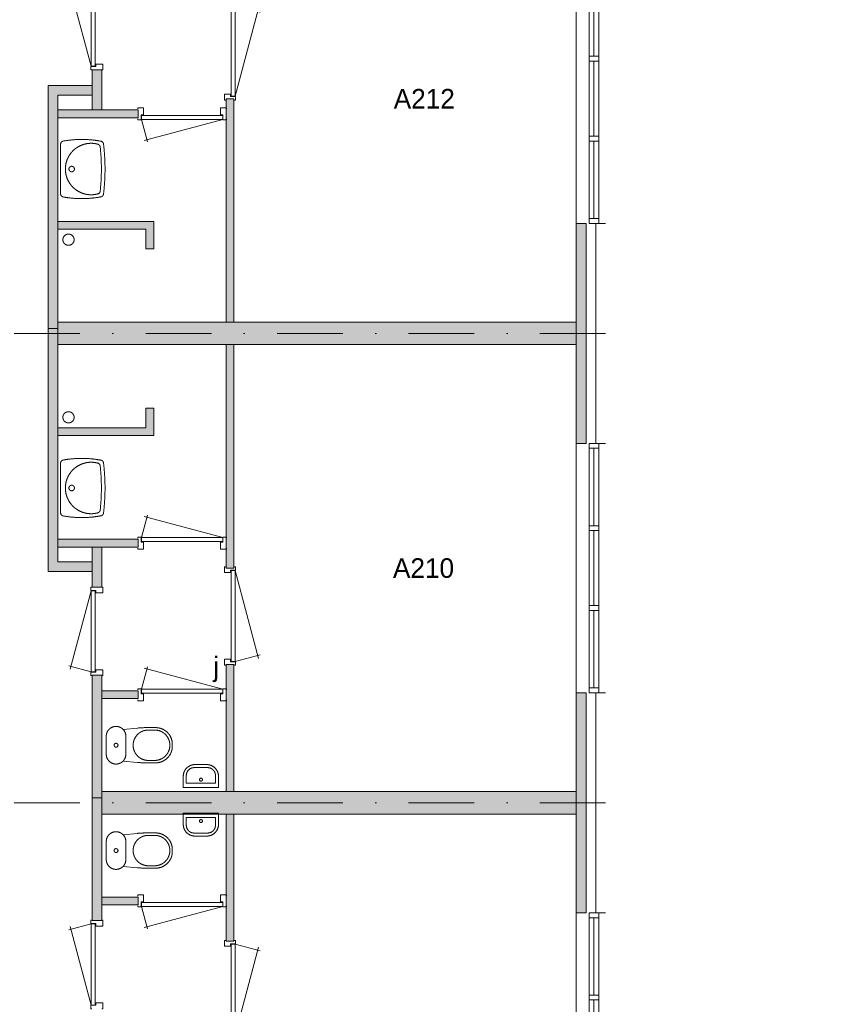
# Model space of a CAD drawing. Header units: millimetres. Extents: x 1701 to 85660, y 0 to 59400.
# Tile 7 of 17: x 38012 to 46339, y 26498 to 36567. Entities that reach past the tile are written whole.
import ezdxf
from ezdxf.enums import TextEntityAlignment as Align
from ezdxf.xclip import XClip

# ---------------------------------------------------------------- set-up
doc = ezdxf.new("R2010")
doc.units = ezdxf.units.MM
doc.header["$PDMODE"] = 3
doc.header["$PDSIZE"] = 1
doc.linetypes.add('DGN1', pattern=[504.6, 0, -504.6])
doc.linetypes.add('DGN4', pattern=[1343.35376, 671.67688, -335.83844, 0, -335.83844])
for name, color, linetype in [('16', 7, 'Continuous'), ('17', 7, 'Continuous'), ('30', 7, 'Continuous'), ('32', 7, 'Continuous'), ('33', 7, 'Continuous'), ('40', 7, 'Continuous'), ('48', 7, 'Continuous'), ('56', 7, 'Continuous'), ('58', 7, 'Continuous'), ('61', 7, 'Continuous'), ('62', 7, 'Continuous')]:
    doc.layers.add(name, color=color, linetype=linetype)
doc.styles.add('dgn003', font='dgn003.shx')
doc.styles.get("Standard").update_dxf_attribs({"font": 'arial.ttf'})
doc.dimstyles.get("Standard").update_dxf_attribs({"dimtxt": 0.18, "dimasz": 0.18, "dimexe": 0.18, "dimexo": 0.0625, "dimgap": 0.09, "dimtad": 0, "dimtih": 1, "dimtoh": 1, "dimdec": 4, "dimzin": 0, "dimdsep": 46, "dimtxsty": 'Standard', "dimcen": 0.09, "dimadec": 0, "dimazin": 0, "dimtfac": 1, "dimtdec": 4, "dimtofl": 0, "dimtmove": 0, "dimatfit": 3, "dimfxl": 1, "dimtolj": 1, "dimtzin": 0, "dimarcsym": 0})

# ---------------------------------------------------------------- blocks, each defined once
blk = doc.blocks.new('CLOS0229')
at = {"layer": '40', "color": 7, "linetype": 'Continuous', "lineweight": 0}
for p, q in [((527.7900000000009, 155), (435.8399999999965, 155)), ((220, -92.5), (220, 92.5)), ((670, -1.070000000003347), (670, 0.7899999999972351)), ((527.7900000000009, -155), (435.5400000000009, -155))]:
    blk.add_line(p, q, dxfattribs=at)
at = {"layer": '40', "color": 7, "linetype": 'Continuous', "lineweight": 0, "flags": 128}
for points in [[(338.2999999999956, -175.6700000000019), (191.8999999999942, -162), (191.8994141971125, -161.9997440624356, -0.6743332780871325), (19.99891169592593, -92.49925672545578), (20, -92.5), (20, 92.5), (19.99891169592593, 92.50074327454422, -0.6743332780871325), (191.8994141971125, 162.0012306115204), (191.8999999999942, 162), (338.2999999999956, 175.6699999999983), (338.2951687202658, 175.6678424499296, -0.02328519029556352), (431.2845639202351, 180.0007432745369), (431.2900000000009, 180), (525, 180), (524.9989116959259, 180.0007432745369, -0.414213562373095), (694.9989116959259, 10.00074327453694), (695, 10), (695, -10), (694.9989116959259, -9.999256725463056, -0.414213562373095), (524.9989116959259, -179.9992567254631), (525, -180), (431.2900000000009, -180), (431.2848238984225, -179.9992567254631, -0.02328532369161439), (338.2999999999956, -175.6700000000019)], [(436.6489228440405, -154.9991525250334, -0.9175142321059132), (436.6489153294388, 155.0006384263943)], [(527.7876906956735, 155.0007433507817, -0.9175214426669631), (527.7876906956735, -154.9992568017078)]]:
    blk.add_lwpolyline(points, format="xyb", dxfattribs=at)
at = {"layer": '40', "color": 7, "linetype": 'Continuous', "lineweight": 0}
blk.add_circle((119.9989116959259, 0.0007432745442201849), 20, dxfattribs=at)
for centre, start, end in [((119.9989116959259, 92.50074327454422), 0, 44.02728333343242), ((119.9989116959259, -92.49925672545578), 315.9727166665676, 0)]:
    blk.add_arc(centre, 99.99999999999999, start, end, dxfattribs=at)
blk = doc.blocks.new('830R1087')
at = {"layer": '33', "color": 1, "linetype": 'Continuous', "lineweight": 0}
for p, q in [((-108, -38), (-336.8700000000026, -99.31999999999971)), ((-108, -868), (-322.8199999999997, -66.27999999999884))]:
    blk.add_line(p, q, dxfattribs=at)
at = {"layer": '33', "color": 92, "linetype": 'Continuous', "lineweight": 13, "true_color": 0x00e100, "flags": 128}
for points in [[(-100, 0), (-111, 0), (-111, -35), (-61, -35), (-61, -60), (11, -60), (11, 0), (0, 0)], [(-100, -906), (-111, -906), (-111, -871), (-61, -871), (-61, -846), (11, -846), (11, -906), (0, -906)]]:
    blk.add_lwpolyline(points, dxfattribs=at)
at = {"layer": '33', "color": 2, "linetype": 'Continuous', "lineweight": 13, "true_color": 0xf0f000, "flags": 128}
blk.add_lwpolyline([(-108, -868), (-108, -38), (-68, -38), (-68, -868), (-108, -868)], dxfattribs=at)
blk = doc.blocks.new('930L0929')
at = {"layer": '33', "color": 1, "linetype": 'Continuous', "lineweight": 0}
for p, q in [((98, 968), (353.4400000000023, 899.5600000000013)), ((98, 38), (338.6999999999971, 936.3100000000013))]:
    blk.add_line(p, q, dxfattribs=at)
at = {"layer": '33', "color": 92, "linetype": 'Continuous', "lineweight": 13, "true_color": 0x00e100, "flags": 128}
for points in [[(90, 1006), (101, 1006), (101, 971), (51, 971), (51, 946), (-11, 946), (-11, 1006), (0, 1006)], [(90, 0), (101, 0), (101, 35), (51, 35), (51, 60), (-11, 60), (-11, 0), (0, 0)]]:
    blk.add_lwpolyline(points, dxfattribs=at)
at = {"layer": '33', "color": 2, "linetype": 'Continuous', "lineweight": 13, "true_color": 0xf0f000, "flags": 128}
blk.add_lwpolyline([(98, 968), (98, 38), (58, 38), (58, 968), (98, 968)], dxfattribs=at)
blk = doc.blocks.new('830R1089')
at = {"layer": '33', "color": 1, "linetype": 'Continuous', "lineweight": 0}
for p, q in [((38, -108), (99.31999999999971, -336.869999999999)), ((868, -108), (66.28000000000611, -322.8199999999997))]:
    blk.add_line(p, q, dxfattribs=at)
at = {"layer": '33', "color": 92, "linetype": 'Continuous', "lineweight": 13, "true_color": 0x00e100, "flags": 128}
for points in [[(0, -100), (0, -111), (35, -111), (35, -61), (60, -61), (60, 11), (0, 11), (0, 0)], [(906, -100), (906, -111), (871, -111), (871, -61), (846, -61), (846, 11), (906, 11), (906, 0)]]:
    blk.add_lwpolyline(points, dxfattribs=at)
at = {"layer": '33', "color": 2, "linetype": 'Continuous', "lineweight": 13, "true_color": 0xf0f000, "flags": 128}
blk.add_lwpolyline([(868, -108), (38, -108), (38, -68), (868, -68), (868, -108)], dxfattribs=at)
blk = doc.blocks.new('FT0129')
at = {"layer": '40', "color": 7, "linetype": 'Continuous', "lineweight": 0}
for p, q in [((-180, -135.0900000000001), (-180, -20)), ((-180, -20), (180, -20)), ((-148.8899999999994, -64.63000000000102), (148.8899999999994, -64.63000000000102)), ((148.8899999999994, -64.63000000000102), (148.8899999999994, -143.9799999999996))]:
    blk.add_line(p, q, dxfattribs=at)
at = {"layer": '40', "color": 7, "linetype": 'Continuous', "lineweight": 0, "flags": 128}
for points in [[(-148.8899999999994, -143.9799999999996), (-148.8899999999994, -64.63000000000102)], [(180, -20), (180, -135.0900000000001)], [(68.88999999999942, -223.9799999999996), (-68.88999999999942, -223.9799999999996)], [(60, -255.0900000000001), (-60, -255.0900000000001)]]:
    blk.add_lwpolyline(points, dxfattribs=at)
for points in [[(-59.99794387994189, -255.0888854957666, -0.414213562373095), (-179.9979438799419, -135.0888854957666)], [(-68.88794387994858, -223.978885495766, -0.414213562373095), (-148.8879438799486, -143.978885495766)]]:
    blk.add_lwpolyline(points, format="xyb", dxfattribs=at)
at = {"layer": '40', "color": 7, "linetype": 'Continuous', "lineweight": 0}
blk.add_circle((0.9483323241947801, -101.1359077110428), 15.1404192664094, dxfattribs=at)
for centre, radius in [((60.00205612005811, -135.0888854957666), 120), ((68.89205612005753, -143.978885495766), 80)]:
    blk.add_arc(centre, radius, 270, 0, dxfattribs=at)
blk = doc.blocks.new('830R1090')
at = {"layer": '33', "color": 1, "linetype": 'Continuous', "lineweight": 0}
for p, q in [((38, 108), (99.31999999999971, 336.869999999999)), ((868, 108), (66.27999999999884, 322.8199999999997))]:
    blk.add_line(p, q, dxfattribs=at)
at = {"layer": '33', "color": 92, "linetype": 'Continuous', "lineweight": 13, "true_color": 0x00e100, "flags": 128}
for points in [[(0, 100), (0, 111), (35, 111), (35, 61), (60, 61), (60, -11), (0, -11), (0, 0)], [(906, 100), (906, 111), (871, 111), (871, 61), (846, 61), (846, -11), (906, -11), (906, 0)]]:
    blk.add_lwpolyline(points, dxfattribs=at)
at = {"layer": '33', "color": 2, "linetype": 'Continuous', "lineweight": 13, "true_color": 0xf0f000, "flags": 128}
blk.add_lwpolyline([(868, 108), (38, 108), (38, 68), (868, 68), (868, 108)], dxfattribs=at)
blk = doc.blocks.new('930L0930')
at = {"layer": '33', "color": 1, "linetype": 'Continuous', "lineweight": 0}
for p, q in [((98, -38), (338.6999999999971, -936.3100000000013)), ((98, -968), (353.4400000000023, -899.5600000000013))]:
    blk.add_line(p, q, dxfattribs=at)
at = {"layer": '33', "color": 92, "linetype": 'Continuous', "lineweight": 13, "true_color": 0x00e100, "flags": 128}
for points in [[(90, 0), (101, 0), (101, -35), (51, -35), (51, -60), (-11, -60), (-11, 0), (0, 0)], [(90, -1006), (101, -1006), (101, -971), (51, -971), (51, -946), (-11, -946), (-11, -1006), (0, -1006)]]:
    blk.add_lwpolyline(points, dxfattribs=at)
at = {"layer": '33', "color": 2, "linetype": 'Continuous', "lineweight": 13, "true_color": 0xf0f000, "flags": 128}
blk.add_lwpolyline([(98, -968), (98, -38), (58, -38), (58, -968), (98, -968)], dxfattribs=at)
blk = doc.blocks.new('CLOS0230')
at = {"layer": '40', "color": 7, "linetype": 'Continuous', "lineweight": 0}
for p, q in [((527.7900000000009, 155), (435.5400000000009, 155)), ((220, 92.5), (220, -92.5)), ((670, 1.070000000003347), (670, -0.7899999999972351)), ((527.7900000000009, -155), (435.8399999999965, -155))]:
    blk.add_line(p, q, dxfattribs=at)
at = {"layer": '40', "color": 7, "linetype": 'Continuous', "lineweight": 0, "flags": 128}
for points in [[(338.2999999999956, 175.6700000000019), (191.8999999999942, 162), (191.8994141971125, 161.9966147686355, 0.6743332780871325), (19.99891169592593, 92.49612743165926), (20, 92.5), (20, -92.5), (19.99891169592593, -92.50387256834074, 0.6743332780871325), (191.8994141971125, -162.004359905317), (191.8999999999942, -162), (338.2999999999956, -175.6699999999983), (338.2951687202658, -175.670971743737, 0.02328519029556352), (431.2845639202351, -180.0038725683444), (431.2900000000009, -180), (525, -180), (524.9989116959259, -180.0038725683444, 0.414213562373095), (694.9989116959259, -10.00387256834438), (695, -10), (695, 10), (694.9989116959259, 9.996127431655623, 0.414213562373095), (524.9989116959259, 179.9961274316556), (525, 180), (431.2900000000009, 180), (431.2848238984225, 179.9961274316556, 0.02328532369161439), (338.2999999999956, 175.6700000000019)], [(191.8998050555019, 161.9962104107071, -0.19450385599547), (219.9989116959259, 92.49612743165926)], [(219.9989116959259, -92.50387256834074, -0.19450385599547), (191.8998050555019, -162.0039555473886)]]:
    blk.add_lwpolyline(points, format="xyb", dxfattribs=at)
at = {"layer": '40', "color": 7, "linetype": 'Continuous', "lineweight": 0}
blk.add_circle((119.9989116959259, -0.003872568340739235), 20, dxfattribs=at)
for centre, start, end in [((450.008911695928, -0.003872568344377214), 94.92634999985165, 265.0736472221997), ((514.4289116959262, -0.003872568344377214), 274.925902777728, 85.074097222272)]:
    blk.add_arc(centre, 155.5746026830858, start, end, dxfattribs=at)
blk = doc.blocks.new('830R1091')
at = {"layer": '33', "color": 1, "linetype": 'Continuous', "lineweight": 0}
for p, q in [((38, 108), (99.31999999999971, 336.869999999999)), ((868, 108), (66.28000000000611, 322.8199999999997))]:
    blk.add_line(p, q, dxfattribs=at)
at = {"layer": '33', "color": 92, "linetype": 'Continuous', "lineweight": 13, "true_color": 0x00e100, "flags": 128}
for points in [[(0, 100), (0, 111), (35, 111), (35, 61), (60, 61), (60, -11), (0, -11), (0, 0)], [(906, 100), (906, 111), (871, 111), (871, 61), (846, 61), (846, -11), (906, -11), (906, 0)]]:
    blk.add_lwpolyline(points, dxfattribs=at)
at = {"layer": '33', "color": 2, "linetype": 'Continuous', "lineweight": 13, "true_color": 0xf0f000, "flags": 128}
blk.add_lwpolyline([(868, 108), (38, 108), (38, 68), (868, 68), (868, 108)], dxfattribs=at)
blk = doc.blocks.new('FT0130')
at = {"layer": '40', "color": 7, "linetype": 'Continuous', "lineweight": 0}
for p, q in [((-180, 135.0900000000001), (-180, 20)), ((148.8899999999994, 64.63000000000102), (148.8899999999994, 143.9799999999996)), ((-180, 20), (180, 20)), ((-148.8899999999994, 64.63000000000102), (148.8899999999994, 64.63000000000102))]:
    blk.add_line(p, q, dxfattribs=at)
at = {"layer": '40', "color": 7, "linetype": 'Continuous', "lineweight": 0, "flags": 128}
for points in [[(68.88999999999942, 223.9799999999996), (-68.88999999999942, 223.9799999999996)], [(60, 255.0900000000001), (-60, 255.0900000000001)], [(-148.8899999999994, 143.9799999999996), (-148.8899999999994, 64.63000000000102)], [(180, 20), (180, 135.0900000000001)]]:
    blk.add_lwpolyline(points, dxfattribs=at)
for points in [[(60.00205612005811, 255.0857562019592, -0.414213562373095), (180.0020561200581, 135.0857562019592)], [(68.89205612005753, 223.9757562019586, -0.414213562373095), (148.8920561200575, 143.9757562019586)]]:
    blk.add_lwpolyline(points, format="xyb", dxfattribs=at)
at = {"layer": '40', "color": 7, "linetype": 'Continuous', "lineweight": 0}
blk.add_circle((0.9483323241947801, 101.1327784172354), 15.1404192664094, dxfattribs=at)
for centre, radius in [((-59.99794387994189, 135.0857562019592), 120), ((-68.88794387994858, 143.9757562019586), 80)]:
    blk.add_arc(centre, radius, 90, 180, dxfattribs=at)
blk = doc.blocks.new('WT0130')
at = {"layer": '40', "color": 7, "linetype": 'Continuous', "lineweight": 0}
blk.add_line((20, 253.1599999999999), (20, -253.1599999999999), dxfattribs=at)
at = {"layer": '40', "color": 7, "linetype": 'Continuous', "lineweight": 0, "flags": 128}
for points in [[(47.27563088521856, 285.6572343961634, -0.09080072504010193), (432.1339317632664, 284.4827555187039)], [(20.00755088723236, 253.1588484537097, -0.3639570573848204), (47.27564847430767, 285.6572375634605)], [(400.7985356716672, -254.0216909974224, -1.30637000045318), (400.7985356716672, 254.0135282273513)], [(400.7985382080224, 254.0135275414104, -0.30967078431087), (425.0000518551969, 225.6312959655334)], [(425.0000493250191, 225.6313198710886, -0.05277319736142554), (425.0000493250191, -225.6394826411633)], [(432.1339334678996, 284.4827552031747, -0.3287686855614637), (458.971597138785, 255.9594641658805)], [(458.9715912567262, 255.959513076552, -0.0599146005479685), (458.9716036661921, -255.9675726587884)], [(47.27564847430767, -285.6654003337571, -0.3639570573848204), (20.00755088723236, -253.1670112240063)], [(432.1339317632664, -284.490918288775, -0.09080072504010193), (47.27563088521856, -285.6653971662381)], [(425.0000518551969, -225.6394587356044, -0.30967078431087), (400.7985382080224, -254.0216903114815)], [(458.9715969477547, -255.9676285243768, -0.3287686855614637), (432.1339318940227, -284.4909182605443)]]:
    blk.add_lwpolyline(points, format="xyb", dxfattribs=at)
at = {"layer": '40', "color": 7, "linetype": 'Continuous', "lineweight": 0}
blk.add_circle((133.3075508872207, -0.004081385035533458), 28.05539163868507, dxfattribs=at)
blk = doc.blocks.new('830R1092')
at = {"layer": '33', "color": 1, "linetype": 'Continuous', "lineweight": 0}
for p, q in [((-108, 868), (-322.8199999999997, 66.27999999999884)), ((-108, 38), (-336.8700000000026, 99.31999999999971))]:
    blk.add_line(p, q, dxfattribs=at)
at = {"layer": '33', "color": 92, "linetype": 'Continuous', "lineweight": 13, "true_color": 0x00e100, "flags": 128}
for points in [[(-100, 906), (-111, 906), (-111, 871), (-61, 871), (-61, 846), (11, 846), (11, 906), (0, 906)], [(-100, 0), (-111, 0), (-111, 35), (-61, 35), (-61, 60), (11, 60), (11, 0), (0, 0)]]:
    blk.add_lwpolyline(points, dxfattribs=at)
at = {"layer": '33', "color": 2, "linetype": 'Continuous', "lineweight": 13, "true_color": 0xf0f000, "flags": 128}
blk.add_lwpolyline([(-108, 868), (-108, 38), (-68, 38), (-68, 868), (-108, 868)], dxfattribs=at)
blk = doc.blocks.new('830R1093')
at = {"layer": '33', "color": 1, "linetype": 'Continuous', "lineweight": 0}
for p, q in [((38, -108), (99.31999999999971, -336.869999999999)), ((868, -108), (66.27999999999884, -322.8199999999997))]:
    blk.add_line(p, q, dxfattribs=at)
at = {"layer": '33', "color": 92, "linetype": 'Continuous', "lineweight": 13, "true_color": 0x00e100, "flags": 128}
for points in [[(0, -100), (0, -111), (35, -111), (35, -61), (60, -61), (60, 11), (0, 11), (0, 0)], [(906, -100), (906, -111), (871, -111), (871, -61), (846, -61), (846, 11), (906, 11), (906, 0)]]:
    blk.add_lwpolyline(points, dxfattribs=at)
at = {"layer": '33', "color": 2, "linetype": 'Continuous', "lineweight": 13, "true_color": 0xf0f000, "flags": 128}
blk.add_lwpolyline([(868, -108), (38, -108), (38, -68), (868, -68), (868, -108)], dxfattribs=at)
blk = doc.blocks.new('930L0931')
at = {"layer": '33', "color": 1, "linetype": 'Continuous', "lineweight": 0}
for p, q in [((98, 968), (353.4400000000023, 899.5600000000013)), ((98, 38), (338.6999999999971, 936.3100000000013))]:
    blk.add_line(p, q, dxfattribs=at)
at = {"layer": '33', "color": 92, "linetype": 'Continuous', "lineweight": 13, "true_color": 0x00e100, "flags": 128}
for points in [[(90, 1006), (101, 1006), (101, 971), (51, 971), (51, 946), (-11, 946), (-11, 1006), (0, 1006)], [(90, 0), (101, 0), (101, 35), (51, 35), (51, 60), (-11, 60), (-11, 0), (0, 0)]]:
    blk.add_lwpolyline(points, dxfattribs=at)
at = {"layer": '33', "color": 2, "linetype": 'Continuous', "lineweight": 13, "true_color": 0xf0f000, "flags": 128}
blk.add_lwpolyline([(98, 968), (98, 38), (58, 38), (58, 968), (98, 968)], dxfattribs=at)
blk = doc.blocks.new('WT0131')
at = {"layer": '40', "color": 7, "linetype": 'Continuous', "lineweight": 0}
blk.add_line((20, -253.1599999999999), (20, 253.1599999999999), dxfattribs=at)
blk.add_circle((133.3075508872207, 0.0009520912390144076), 28.05539163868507, dxfattribs=at)
for centre, radius, start, end in [((236.4977706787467, -765.8120429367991), 1068.364752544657, 79.44860833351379, 100.2016916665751), ((53.00755088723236, 253.1638819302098), 33, 100.0026666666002, 180), ((332.1007326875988, 0.0009520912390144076), 263.1431818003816, 74.86666111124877, 285.1333388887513), ((392.1833520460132, 222.1629717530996), 33, 6.041758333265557, 74.86666111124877), ((-1706.830269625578, 0.0009520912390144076), 2143.737820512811, 353.9582416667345, 6.041758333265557), ((426.2076737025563, 252.024279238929), 33, 6.857511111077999, 79.6544944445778), ((-1669.430269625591, 0.0009520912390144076), 2143.737820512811, 353.142488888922, 6.85750833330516), ((53.00755088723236, -253.1619777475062), 33, 180, 259.9973333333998), ((236.4977706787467, 765.8139471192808), 1068.36475254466, 259.7983083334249, 280.5513916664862), ((392.1833520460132, -222.1610675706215), 33, 285.1333388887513, 353.9582416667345), ((426.2076737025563, -252.0223750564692), 33, 280.345508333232, 353.1424916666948)]:
    blk.add_arc(centre, radius, start, end, dxfattribs=at)
blk = doc.blocks.new('830R1095')
at = {"layer": '33', "color": 1, "linetype": 'Continuous', "lineweight": 0}
for p, q in [((-108, -38), (-336.8700000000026, -99.31999999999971)), ((-108, -868), (-322.8199999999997, -66.27999999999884))]:
    blk.add_line(p, q, dxfattribs=at)
at = {"layer": '33', "color": 92, "linetype": 'Continuous', "lineweight": 13, "true_color": 0x00e100, "flags": 128}
for points in [[(-100, 0), (-111, 0), (-111, -35), (-61, -35), (-61, -60), (11, -60), (11, 0), (0, 0)], [(-100, -906), (-111, -906), (-111, -871), (-61, -871), (-61, -846), (11, -846), (11, -906), (0, -906)]]:
    blk.add_lwpolyline(points, dxfattribs=at)
at = {"layer": '33', "color": 2, "linetype": 'Continuous', "lineweight": 13, "true_color": 0xf0f000, "flags": 128}
blk.add_lwpolyline([(-108, -868), (-108, -38), (-68, -38), (-68, -868), (-108, -868)], dxfattribs=at)
blk = doc.blocks.new('_DotSmall')
at = {"color": 0, "linetype": 'ByBlock', "const_width": 0.5}
blk.add_lwpolyline([(-0.0625, 0, 1), (0.0625, 0, 1)], format="xyb", close=True, dxfattribs=at)
blk = doc.blocks.new('*D15499')
at = {"layer": '58', "color": 3, "linetype": 'Continuous', "lineweight": 0, "transparency": 16777216}
for p, q in [((52064.76, 30767.77), (52064.76, 29892.77)), ((52064.76, 28217.77), (52064.76, 29092.77))]:
    blk.add_line(p, q, dxfattribs=at)
at = {"layer": 'Defpoints', "color": 0, "linetype": 'Continuous', "transparency": 16777216}
for p in [(50064.76, 30767.77), (52064.76, 30767.77), (50064.76, 28217.77)]:
    blk.add_point(p, dxfattribs=at)
at = {"layer": '58', "color": 3, "linetype": 'Continuous', "lineweight": 0, "transparency": 16777216, "xscale": 1080, "yscale": 1080, "zscale": 1080}
for p, rotation in [((52064.76, 30767.77), 90), ((52064.76, 28217.77), 270)]:
    blk.add_blockref('_DotSmall', p, dxfattribs=dict(at, rotation=rotation))
at = {"layer": '58', "color": 3, "linetype": 'Continuous', "lineweight": 0, "transparency": 16777216, "insert": (52064.75999999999, 29492.77000000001), "char_height": 200, "attachment_point": 5, "rotation": 270, "style": 'dgn003'}
blk.add_mtext('\\A1;2550', dxfattribs=at)
blk = doc.blocks.new('*D15500')
at = {"layer": '58', "color": 3, "linetype": 'Continuous', "lineweight": 0, "transparency": 16777216}
for p, q in [((52064.76, 28217.77), (52064.76, 27492.77)), ((52064.76, 25967.77), (52064.76, 26692.77))]:
    blk.add_line(p, q, dxfattribs=at)
at = {"layer": 'Defpoints', "color": 0, "linetype": 'Continuous', "transparency": 16777216}
for p in [(50064.76, 28217.77), (52064.76, 28217.77), (50064.76, 25967.77)]:
    blk.add_point(p, dxfattribs=at)
at = {"layer": '58', "color": 3, "linetype": 'Continuous', "lineweight": 0, "transparency": 16777216, "xscale": 1080, "yscale": 1080, "zscale": 1080}
for p, rotation in [((52064.76, 28217.77), 90), ((52064.76, 25967.77), 270)]:
    blk.add_blockref('_DotSmall', p, dxfattribs=dict(at, rotation=rotation))
at = {"layer": '58', "color": 3, "linetype": 'Continuous', "lineweight": 0, "transparency": 16777216, "insert": (52064.75999999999, 27092.77000000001), "char_height": 200, "attachment_point": 5, "rotation": 270, "style": 'dgn003'}
blk.add_mtext('\\A1;2250', dxfattribs=at)
blk = doc.blocks.new('*D15501')
at = {"layer": '58', "color": 3, "linetype": 'Continuous', "lineweight": 0, "transparency": 16777216}
for p, q in [((52064.76, 25967.77), (52064.76, 25092.77)), ((52064.76, 23417.77), (52064.76, 24292.77))]:
    blk.add_line(p, q, dxfattribs=at)
at = {"layer": 'Defpoints', "color": 0, "linetype": 'Continuous', "transparency": 16777216}
for p in [(50064.76, 25967.77), (50064.76, 23417.77), (52064.76, 23417.77)]:
    blk.add_point(p, dxfattribs=at)
at = {"layer": '58', "color": 3, "linetype": 'Continuous', "lineweight": 0, "transparency": 16777216, "xscale": 1080, "yscale": 1080, "zscale": 1080}
for p, rotation in [((52064.76, 25967.77), 90), ((52064.76, 23417.77), 270)]:
    blk.add_blockref('_DotSmall', p, dxfattribs=dict(at, rotation=rotation))
at = {"layer": '58', "color": 3, "linetype": 'Continuous', "lineweight": 0, "transparency": 16777216, "insert": (52064.75999999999, 24692.77000000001), "char_height": 200, "attachment_point": 5, "rotation": 90, "style": 'dgn003'}
blk.add_mtext('\\A1;2550', dxfattribs=at)
blk = doc.blocks.new('*D15502')
at = {"layer": '58', "color": 3, "linetype": 'Continuous', "lineweight": 0, "transparency": 16777216}
for p, q in [((52064.76, 23417.77), (52064.76, 22692.77)), ((52064.76, 21167.77), (52064.76, 21892.77))]:
    blk.add_line(p, q, dxfattribs=at)
at = {"layer": 'Defpoints', "color": 0, "linetype": 'Continuous', "transparency": 16777216}
for p in [(50064.76, 23417.77), (52064.76, 23417.77), (50064.76, 21167.77)]:
    blk.add_point(p, dxfattribs=at)
at = {"layer": '58', "color": 3, "linetype": 'Continuous', "lineweight": 0, "transparency": 16777216, "xscale": 1080, "yscale": 1080, "zscale": 1080}
for p, rotation in [((52064.76, 23417.77), 90), ((52064.76, 21167.77), 270)]:
    blk.add_blockref('_DotSmall', p, dxfattribs=dict(at, rotation=rotation))
at = {"layer": '58', "color": 3, "linetype": 'Continuous', "lineweight": 0, "transparency": 16777216, "insert": (52064.75999999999, 22292.77000000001), "char_height": 200, "attachment_point": 5, "rotation": 270, "style": 'dgn003'}
blk.add_mtext('\\A1;2250', dxfattribs=at)
blk = doc.blocks.new('*D15503')
at = {"layer": '58', "color": 3, "linetype": 'Continuous', "lineweight": 0, "transparency": 16777216}
for p, q in [((52064.76, 21167.77), (52064.76, 20292.77)), ((52064.76, 18617.77), (52064.76, 19492.77))]:
    blk.add_line(p, q, dxfattribs=at)
at = {"layer": 'Defpoints', "color": 0, "linetype": 'Continuous', "transparency": 16777216}
for p in [(50064.76, 21167.77), (52064.76, 21167.77), (50064.76, 18617.77)]:
    blk.add_point(p, dxfattribs=at)
at = {"layer": '58', "color": 3, "linetype": 'Continuous', "lineweight": 0, "transparency": 16777216, "xscale": 1080, "yscale": 1080, "zscale": 1080}
for p, rotation in [((52064.76, 21167.77), 90), ((52064.76, 18617.77), 270)]:
    blk.add_blockref('_DotSmall', p, dxfattribs=dict(at, rotation=rotation))
at = {"layer": '58', "color": 3, "linetype": 'Continuous', "lineweight": 0, "transparency": 16777216, "insert": (52064.75999999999, 19892.77000000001), "char_height": 200, "attachment_point": 5, "rotation": 270, "style": 'dgn003'}
blk.add_mtext('\\A1;2550', dxfattribs=at)
blk = doc.blocks.new('50E03_329_B02 - Default')
at = {"layer": '16'}
for points in [[(49964.76, 25967.77), (49964.76, 28217.77), (50064.76, 28217.77), (50064.76, 25967.77)], [(49964.76, 21167.77), (49964.76, 23417.77), (50064.76, 23417.77), (50064.76, 21167.77)]]:
    blk.add_hatch(color=7, dxfattribs=at).paths.add_polyline_path(points)
at = {"layer": '62'}
for color, points in [(7, [(44914.76, 29377.77), (44914.76, 29787.77), (44814.76, 29787.77), (44814.76, 29377.77)]), (7, [(44364.76, 27142.77), (44464.76, 27142.77), (44464.76, 29527.77), (44814.76, 29527.77), (44814.76, 29627.77), (44364.76, 29627.77)]), (9, [(46184.76, 27207.77), (46184.76, 29492.77), (46264.76, 29492.77), (46264.76, 27207.77)]), (9, [(45284.76, 29297.77), (45284.76, 29377.77), (44464.76, 29377.77), (44464.76, 29297.77)]), (9, [(45364.76, 27957.77), (45444.76, 27957.77), (45444.76, 28237.77), (44464.76, 28237.77), (44464.76, 28157.77), (45364.76, 28157.77)]), (9, [(49764.76, 25967.77), (49764.76, 28217.77), (49864.76, 28217.77), (49864.76, 25967.77)]), (9, [(44464.76, 27207.77), (49764.76, 27207.77), (49764.76, 26977.77), (44464.76, 26977.77)]), (7, [(44364.76, 27142.77), (44464.76, 27142.77), (44464.76, 24757.77), (44814.76, 24757.77), (44814.76, 24657.77), (44364.76, 24657.77)]), (9, [(46184.76, 26977.77), (46184.76, 24692.77), (46264.76, 24692.77), (46264.76, 26977.77)]), (9, [(45364.76, 26327.77), (45444.76, 26327.77), (45444.76, 26047.77), (44464.76, 26047.77), (44464.76, 26127.77), (45364.76, 26127.77)]), (9, [(45284.76, 24987.77), (45284.76, 24907.77), (44464.76, 24907.77), (44464.76, 24987.77)]), (7, [(44914.76, 24907.77), (44914.76, 24497.77), (44814.76, 24497.77), (44814.76, 24907.77)]), (9, [(46184.76, 23707.77), (46184.76, 22407.77), (46264.76, 22407.77), (46264.76, 23707.77)]), (7, [(44914.76, 23597.77), (44914.76, 22342.77), (44814.76, 22342.77), (44814.76, 23597.77)]), (9, [(45284.76, 23437.77), (45284.76, 23357.77), (44914.76, 23357.77), (44914.76, 23437.77)]), (9, [(49764.76, 21167.77), (49764.76, 23417.77), (49864.76, 23417.77), (49864.76, 21167.77)]), (9, [(44914.76, 22407.77), (49764.76, 22407.77), (49764.76, 22177.77), (44914.76, 22177.77)]), (7, [(44914.76, 21087.77), (44914.76, 22342.77), (44814.76, 22342.77), (44814.76, 21087.77)]), (9, [(46184.76, 20877.77), (46184.76, 22177.77), (46264.76, 22177.77), (46264.76, 20877.77)]), (9, [(45284.76, 21247.77), (45284.76, 21327.77), (44914.76, 21327.77), (44914.76, 21247.77)])]:
    blk.add_hatch(color=color, dxfattribs=at).paths.add_polyline_path(points)
at = {"layer": '16', "color": 92, "linetype": 'Continuous', "lineweight": 0, "true_color": 0x00e100, "flags": 128}
for points in [[(44814.76, 29377.77), (44814.76, 29787.77), (44914.76, 29787.77), (44914.76, 29377.77), (44814.76, 29377.77)], [(44364.76, 27142.77), (44364.76, 29627.77), (44814.76, 29627.77), (44814.76, 29527.77), (44464.76, 29527.77), (44464.76, 27142.77), (44364.76, 27142.77)], [(46184.76, 29492.77), (46184.76, 27207.77), (46264.76, 27207.77), (46264.76, 29492.77), (46184.76, 29492.77)], [(44464.76, 29297.77), (44464.76, 29377.77), (45284.76, 29377.77), (45284.76, 29297.77), (44464.76, 29297.77)], [(44464.76, 28157.77), (45364.76, 28157.77), (45364.76, 27957.77), (45444.76, 27957.77), (45444.76, 28237.77), (44464.76, 28237.77), (44464.76, 28157.77)], [(49764.76, 25967.77), (49764.76, 28217.77), (49864.76, 28217.77), (49864.76, 25967.77), (49764.76, 25967.77)], [(49964.76, 25967.77), (49964.76, 28217.77), (50064.76, 28217.77), (50064.76, 25967.77), (49964.76, 25967.77)], [(44364.76, 27142.77), (44364.76, 24657.77), (44814.76, 24657.77), (44814.76, 24757.77), (44464.76, 24757.77), (44464.76, 27142.77), (44364.76, 27142.77)], [(46184.76, 24692.77), (46184.76, 26977.77), (46264.76, 26977.77), (46264.76, 24692.77), (46184.76, 24692.77)], [(44464.76, 26127.77), (45364.76, 26127.77), (45364.76, 26327.77), (45444.76, 26327.77), (45444.76, 26047.77), (44464.76, 26047.77), (44464.76, 26127.77)], [(44464.76, 24987.77), (44464.76, 24907.77), (45284.76, 24907.77), (45284.76, 24987.77), (44464.76, 24987.77)], [(44814.76, 24907.77), (44814.76, 24497.77), (44914.76, 24497.77), (44914.76, 24907.77), (44814.76, 24907.77)], [(46184.76, 22407.77), (46184.76, 23707.77), (46264.76, 23707.77), (46264.76, 22407.77), (46184.76, 22407.77)], [(44814.76, 23597.77), (44814.76, 22342.77), (44914.76, 22342.77), (44914.76, 23597.77), (44814.76, 23597.77)], [(44914.76, 23437.77), (44914.76, 23357.77), (45284.76, 23357.77), (45284.76, 23437.77), (44914.76, 23437.77)], [(49764.76, 21167.77), (49764.76, 23417.77), (49864.76, 23417.77), (49864.76, 21167.77), (49764.76, 21167.77)], [(49964.76, 21167.77), (49964.76, 23417.77), (50064.76, 23417.77), (50064.76, 21167.77), (49964.76, 21167.77)], [(44814.76, 21087.77), (44814.76, 22342.77), (44914.76, 22342.77), (44914.76, 21087.77), (44814.76, 21087.77)], [(46184.76, 22177.77), (46184.76, 20877.77), (46264.76, 20877.77), (46264.76, 22177.77), (46184.76, 22177.77)], [(44914.76, 21247.77), (44914.76, 21327.77), (45284.76, 21327.77), (45284.76, 21247.77), (44914.76, 21247.77)]]:
    blk.add_lwpolyline(points, dxfattribs=at)
at = {"layer": '16', "color": 7, "linetype": 'Continuous', "lineweight": 0, "flags": 128}
for points in [[(49964.76, 25967.77), (49964.76, 28217.77), (50064.76, 28217.77), (50064.76, 25967.77), (49964.76, 25967.77)], [(49964.76, 21167.77), (49964.76, 23417.77), (50064.76, 23417.77), (50064.76, 21167.77), (49964.76, 21167.77)]]:
    blk.add_lwpolyline(points, dxfattribs=at)
at = {"layer": '17', "color": 92, "linetype": 'Continuous', "lineweight": 0, "true_color": 0x00e100, "flags": 128}
for points in [[(44464.76, 26977.77), (44464.76, 27207.77), (49764.76, 27207.77), (49764.76, 26977.77), (44464.76, 26977.77)], [(44914.76, 22407.77), (44914.76, 22177.77), (49764.76, 22177.77), (49764.76, 22407.77), (44914.76, 22407.77)]]:
    blk.add_lwpolyline(points, dxfattribs=at)
at = {"layer": '30', "color": 3, "linetype": 'Continuous', "lineweight": 0}
for p, q in [((49764.76, 30767.77), (49764.76, 28217.77)), ((50064.76, 30767.77), (50064.76, 28217.77)), ((49764.76, 23417.77), (49764.76, 25967.77)), ((50064.76, 23417.77), (50064.76, 25967.77)), ((49764.76, 21167.77), (49764.76, 18617.77)), ((50064.76, 21167.77), (50064.76, 18617.77))]:
    blk.add_line(p, q, dxfattribs=at)
at = {"layer": '32', "color": 3, "linetype": 'Continuous', "lineweight": 0}
for p, q in [((49894.76, 28267.77), (49894.76, 30717.77)), ((49944.76, 30717.77), (49944.76, 29926.1)), ((49994.76, 30717.77), (49994.76, 28217.77)), ((49944.76, 29876.1), (49944.76, 29109.43)), ((49944.76, 29059.43), (49944.76, 28267.77)), ((49894.76, 25917.77), (49894.76, 23467.77)), ((49944.76, 25126.11), (49944.76, 25917.77)), ((49994.76, 23467.77), (49994.76, 25967.77)), ((49944.76, 24309.44), (49944.76, 25076.11)), ((49944.76, 23467.77), (49944.76, 24259.44)), ((49894.76, 23467.77), (49994.76, 23467.77)), ((49894.76, 18667.77), (49894.76, 21117.77)), ((49894.76, 21117.77), (49994.76, 21117.77)), ((49944.76, 21117.77), (49944.76, 20326.1)), ((49994.76, 21117.77), (49994.76, 18617.77)), ((49944.76, 20276.1), (49944.76, 19509.43))]:
    blk.add_line(p, q, dxfattribs=at)
at = {"layer": '32', "color": 3, "linetype": 'Continuous', "lineweight": 0, "flags": 128}
for points in [[(49994.76, 29926.1), (49994.76, 29876.1), (49894.76, 29876.1), (49894.76, 29926.1), (49994.76, 29926.1)], [(49994.76, 29109.43), (49994.76, 29059.43), (49894.76, 29059.43), (49894.76, 29109.43), (49994.76, 29109.43)], [(49994.76, 28267.77), (49994.76, 28217.77), (49894.76, 28217.77), (49894.76, 28267.77), (49994.76, 28267.77)], [(49994.76, 25917.77), (49994.76, 25967.77), (49894.76, 25967.77), (49894.76, 25917.77), (49994.76, 25917.77)], [(49994.76, 25076.11), (49994.76, 25126.11), (49894.76, 25126.11), (49894.76, 25076.11), (49994.76, 25076.11)], [(49994.76, 24259.44), (49994.76, 24309.44), (49894.76, 24309.44), (49894.76, 24259.44), (49994.76, 24259.44)], [(49994.76, 23417.77), (49994.76, 23467.77), (49894.76, 23467.77), (49894.76, 23417.77), (49994.76, 23417.77)], [(49994.76, 21167.77), (49994.76, 21117.77), (49894.76, 21117.77), (49894.76, 21167.77), (49994.76, 21167.77)], [(49994.76, 20326.1), (49994.76, 20276.1), (49894.76, 20276.1), (49894.76, 20326.1), (49994.76, 20326.1)]]:
    blk.add_lwpolyline(points, dxfattribs=at)
at = {"layer": '40', "color": 3, "linetype": 'Continuous', "lineweight": 0}
for centre in [(44573.35922071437, 28051.00970610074), (44573.35922071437, 26234.52716460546)]:
    blk.add_circle(centre, 57.45999999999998, dxfattribs=at)
at = {"layer": '56', "color": 3, "linetype": 'DGN4', "lineweight": 0}
for p, q in [((51564.76, 27092.77), (-3435.24, 27092.77)), ((51564.76, 22292.77), (-3435.24, 22292.77))]:
    blk.add_line(p, q, dxfattribs=at)
at = {"layer": '58', "color": 3, "linetype": 'DGN1', "lineweight": 0}
for p, q in [((50064.76, 28217.77), (52064.76, 28217.77)), ((50064.76, 25967.77), (52064.76, 25967.77)), ((50064.76, 23417.77), (52064.76, 23417.77)), ((50064.76, 21167.77), (52064.76, 21167.77))]:
    blk.add_line(p, q, dxfattribs=at)
at = {"layer": '62', "color": 7, "linetype": 'Continuous', "lineweight": 0, "flags": 128}
for points in [[(44914.76, 29377.77), (44914.76, 29787.77), (44814.76, 29787.77), (44814.76, 29377.77), (44914.76, 29377.77)], [(44364.76, 27142.77), (44464.76, 27142.77), (44464.76, 29527.77), (44814.76, 29527.77), (44814.76, 29627.77), (44364.76, 29627.77), (44364.76, 27142.77)], [(44364.76, 27142.77), (44464.76, 27142.77), (44464.76, 24757.77), (44814.76, 24757.77), (44814.76, 24657.77), (44364.76, 24657.77), (44364.76, 27142.77)], [(44914.76, 24907.77), (44914.76, 24497.77), (44814.76, 24497.77), (44814.76, 24907.77), (44914.76, 24907.77)], [(44914.76, 23597.77), (44914.76, 22342.77), (44814.76, 22342.77), (44814.76, 23597.77), (44914.76, 23597.77)], [(44914.76, 21087.77), (44914.76, 22342.77), (44814.76, 22342.77), (44814.76, 21087.77), (44914.76, 21087.77)]]:
    blk.add_lwpolyline(points, dxfattribs=at)
at = {"layer": '62', "color": 9, "linetype": 'Continuous', "lineweight": 0, "flags": 128}
for points in [[(46184.76, 27207.77), (46184.76, 29492.77), (46264.76, 29492.77), (46264.76, 27207.77), (46184.76, 27207.77)], [(45284.76, 29297.77), (45284.76, 29377.77), (44464.76, 29377.77), (44464.76, 29297.77), (45284.76, 29297.77)], [(45364.76, 27957.77), (45444.76, 27957.77), (45444.76, 28237.77), (44464.76, 28237.77), (44464.76, 28157.77), (45364.76, 28157.77), (45364.76, 27957.77)], [(49764.76, 25967.77), (49764.76, 28217.77), (49864.76, 28217.77), (49864.76, 25967.77), (49764.76, 25967.77)], [(44464.76, 27207.77), (49764.76, 27207.77), (49764.76, 26977.77), (44464.76, 26977.77), (44464.76, 27207.77)], [(46184.76, 26977.77), (46184.76, 24692.77), (46264.76, 24692.77), (46264.76, 26977.77), (46184.76, 26977.77)], [(45364.76, 26327.77), (45444.76, 26327.77), (45444.76, 26047.77), (44464.76, 26047.77), (44464.76, 26127.77), (45364.76, 26127.77), (45364.76, 26327.77)], [(45284.76, 24987.77), (45284.76, 24907.77), (44464.76, 24907.77), (44464.76, 24987.77), (45284.76, 24987.77)], [(46184.76, 23707.77), (46184.76, 22407.77), (46264.76, 22407.77), (46264.76, 23707.77), (46184.76, 23707.77)], [(45284.76, 23437.77), (45284.76, 23357.77), (44914.76, 23357.77), (44914.76, 23437.77), (45284.76, 23437.77)], [(49764.76, 21167.77), (49764.76, 23417.77), (49864.76, 23417.77), (49864.76, 21167.77), (49764.76, 21167.77)], [(44914.76, 22407.77), (49764.76, 22407.77), (49764.76, 22177.77), (44914.76, 22177.77), (44914.76, 22407.77)], [(46184.76, 20877.77), (46184.76, 22177.77), (46264.76, 22177.77), (46264.76, 20877.77), (46184.76, 20877.77)], [(45284.76, 21247.77), (45284.76, 21327.77), (44914.76, 21327.77), (44914.76, 21247.77), (45284.76, 21247.77)]]:
    blk.add_lwpolyline(points, dxfattribs=at)
at = {"color": 7, "linetype": 'Continuous', "lineweight": 0}
for name, p in [('830R1095', (44912.86, 30692.48)), ('930L0931', (46178.79, 29479.54)), ('830R1093', (45281.68, 29387.95)), ('WT0131', (44472.62, 28773.63)), ('WT0130', (44472.62, 25511.91)), ('830R1090', (45281.68, 24897.59)), ('930L0930', (46178.79, 24706)), ('830R1092', (44912.86, 23593.06)), ('830R1091', (45281.67, 23346.17)), ('CLOS0230', (44939.66, 22881.28)), ('FT0130', (45926.8, 22428.2)), ('FT0129', (45926.8, 22207.34)), ('CLOS0229', (44939.66, 21804.26)), ('830R1089', (45281.67, 21339.37)), ('830R1087', (44912.86, 21092.48)), ('930L0929', (46178.79, 19879.54))]:
    blk.add_blockref(name, p, dxfattribs=at)
at = {"layer": '48', "color": 7, "linetype": 'Continuous', "lineweight": 0, "style": 'dgn003'}
for s, p in [('A212', (48210.62996000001, 29492.44999)), ('A210', (48202.68996, 24693.10999))]:
    blk.add_text(s, height=199.99998, dxfattribs=at).set_placement(p, align=Align.MIDDLE_CENTER)
at = {"layer": '61', "color": 7, "linetype": 'Continuous', "lineweight": 0, "style": 'dgn003'}
blk.add_text('j', height=199.99998, dxfattribs=at).set_placement((46081.83999, 23686.45999), align=Align.MIDDLE_CENTER)
at = {"layer": '58', "color": 3, "linetype": 'Continuous', "lineweight": 0}
for base, p1, p2, angle, picture, middle, turn in [((52064.76, 30767.77), (50064.76, 28217.77), (50064.76, 30767.77), 270, '*D15499', (52064.75999999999, 29492.77000000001), 270), ((52064.76, 28217.77), (50064.76, 25967.77), (50064.76, 28217.77), 270, '*D15500', (52064.75999999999, 27092.77000000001), 270), ((52064.76, 23417.77), (50064.76, 25967.77), (50064.76, 23417.77), 90, '*D15501', (52064.75999999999, 24692.77000000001), 90), ((52064.76, 23417.77), (50064.76, 21167.77), (50064.76, 23417.77), 270, '*D15502', (52064.75999999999, 22292.77000000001), 270), ((52064.76, 21167.77), (50064.76, 18617.77), (50064.76, 21167.77), 270, '*D15503', (52064.75999999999, 19892.77000000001), 270)]:
    dim = blk.add_linear_dim(base=base, p1=p1, p2=p2, angle=angle, dimstyle='Standard', override={"dimscale": 1, "dimtxt": 200, "dimasz": 1080, "dimexe": 0, "dimexo": 0, "dimgap": 100, "dimtad": 1, "dimjust": 0, "dimtih": 0, "dimtoh": 0, "dimdec": 0, "dimlfac": 1, "dimzin": 11, "dimdsep": 46, "dimlunit": 2, "dimpost": '<>', "dimtxsty": 'dgn003', "dimblk1": 'DotSmall', "dimblk2": 'DotSmall', "dimsah": 1, "dimcen": 0, "dimse1": 1, "dimse2": 1, "dimclrd": 3, "dimclre": 3, "dimclrt": 3, "dimtol": 0, "dimtix": 1, "dimtofl": 1, "dimatfit": 3, "dimfrac": 1, "dimtolj": 1, "dimlwd": 0, "dimlwe": 0}, dxfattribs=at)
    dim.commit()
    dim.dimension.update_dxf_attribs({"geometry": picture, "text_midpoint": middle, "text_rotation": turn})

msp = doc.modelspace()

# ---------------------------------------------------------------- block references
ref = msp.add_blockref('50E03_329_B02 - Default', (-6062.84, 6266.16))
XClip(ref).set_block_clipping_path([(50064.759999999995, 48907.770000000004), (50064.759999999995, 2907.7700000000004), (36045.31, 2907.7700000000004), (36045.31, 35360), (9749.79, 35360), (9749.790000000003, 48907.770000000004)])

doc.saveas('drawing.dxf')
